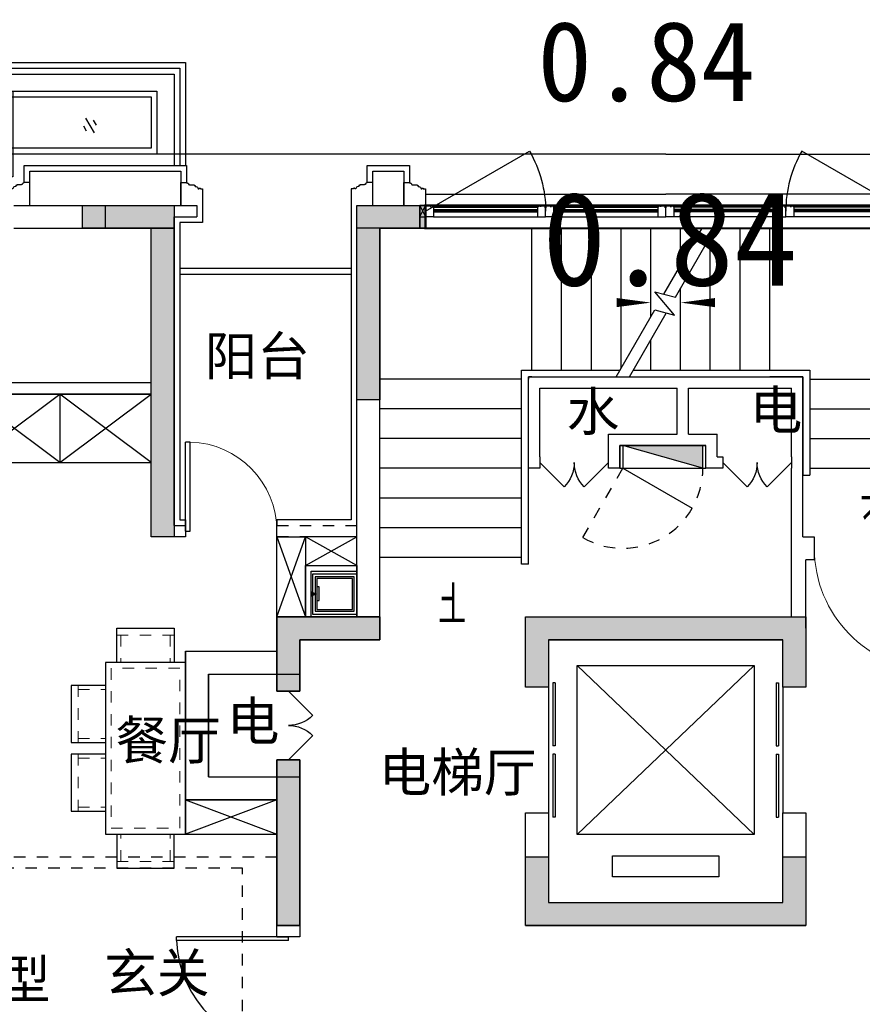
# Model space of a CAD drawing. Header units: millimetres. Extents: x 296296 to 297283, y 219875 to 220035.
# Tile 205 of 256: x 297103 to 297111, y 220011 to 220020. Entities that reach past the tile are written whole.
import ezdxf

# ---------------------------------------------------------------- set-up
doc = ezdxf.new("R2010")
doc.units = ezdxf.units.MM
for name, pattern in [('185洋房-中间套-1F南入（报建版）-旧规$0$DASH', [0.35, 0.25, -0.1]), ('185洋房-中间套-1F南入（报建版）-旧规$0$洋房户型$0$_DASH', [0.6, 0.4, -0.2]), ('185洋房-中间套-1F南入（报建版）-旧规$0$洋房户型$0$DASH', [0.35, 0.25, -0.1]), ('CONTINOUS', [0]), ('DASH', [0.35, 0.25, -0.1]), ('洋房核心筒（1F南入）$0$洋房核心筒（1F南入）$0$DASH', [0.35, 0.25, -0.1])]:
    doc.linetypes.add(name, pattern=pattern)
doc.layers.add('$面积结果', color=7, linetype='Continuous')
doc.layers.add('面积线', color=6, linetype='Continuous')
doc.layers.add('面校面积', color=1, linetype='CONTINOUS', lineweight=0)
doc.styles.add('dw', font='simhei.ttf')
doc.styles.get("Standard").update_dxf_attribs({"font": 'arial.ttf'})
doc.styles.add('洋房核心筒（1F南入）$0$_TCH_DIM', font='SIMPLEX', dxfattribs={"bigfont": 'GBCBIG'})

# ---------------------------------------------------------------- blocks, each defined once
blk = doc.blocks.new('*U946')
blk.add_hatch(color=253).paths.add_polyline_path([(0, 200), (700, 0), (0, 0)])
at = {"color": 253, "linetype": '洋房核心筒（1F南入）$0$洋房核心筒（1F南入）$0$DASH'}
blk.add_line((1050, 806.2), (700, 200), dxfattribs=at)
at = {"color": 253}
for p, q in [((700, 200), (93.8, 550)), ((0, 200), (0, 0)), ((700, 200), (0, 200)), ((0, 200), (700, 0)), ((700, 0), (700, 200)), ((0, 0), (700, 0))]:
    blk.add_line(p, q, dxfattribs=at)
at = {"color": 253, "linetype": '洋房核心筒（1F南入）$0$洋房核心筒（1F南入）$0$DASH'}
blk.add_arc((700, 200), 700, 60, 180, dxfattribs=at)
blk = doc.blocks.new('*U950')
at = {"color": 253}
for points in [[(7670, 815), (7670, 900), (7600, 900), (7600, 820), (7605, 820), (7605, 800), (7640, 800), (7640, 810), (7650, 810), (7650, 800), (7660, 800)], [(8580, 815), (8580, 900), (8650, 900), (8650, 820), (8645, 820), (8645, 800), (8610, 800), (8610, 810), (8600, 810), (8600, 800), (8590, 800)]]:
    blk.add_lwpolyline(points, close=True, dxfattribs=at)
for points in [[(7670, 900), (8580, 900)], [(7660, 800), (8590, 800)], [(7670, 855), (8580, 855)], [(7670, 845), (8580, 845)], [(7670, 835), (8580, 835)], [(7670, 815), (8580, 815)]]:
    blk.add_lwpolyline(points, dxfattribs=at)
blk = doc.blocks.new('洋房核心筒（1F南入）$0$seyesryhertyheryetrye')
at = {"color": 253}
blk.add_lwpolyline([(22072.7, 23949.6), (22022.7, 23949.6), (22022.7, 23849.6), (22072.7, 23849.6)], close=True, dxfattribs=at)
for points in [[(22022.7, 23849.6), (22072.7, 23949.6)], [(22022.7, 23949.6), (22072.7, 23849.6)]]:
    blk.add_lwpolyline(points, dxfattribs=at)
blk = doc.blocks.new('洋房核心筒（1F南入）$0$$DorLib2D$00000001')
at = {"color": 253}
for p, q in [((0.45, 0.975), (0.5, 0.975)), ((0.45, 0), (0.45, 0.975)), ((0.5, 0), (0.5, 0.975)), ((0.5, 0), (0.45, 0))]:
    blk.add_line(p, q, dxfattribs=at)
at = {"color": 253, "lineweight": 13}
blk.add_arc((0.475, 0), 0.975, 91.46928, 180, dxfattribs=at)
blk = doc.blocks.new('洋房核心筒（1F南入）$0$$DORLIB2D$00000127')
at = {"color": 253}
for points in [[(-0.5333, 0.7949), (-0.5333, 0.6904)], [(-0.0333, 0.7949), (-0.5333, 0.7949)], [(-0.0333, 0.7949), (-0.0333, 0.6904)], [(0.5333, 0.7949), (0.0333, 0.7949)], [(0.0333, 0.7949), (0.0333, 0.6904)], [(0.5333, 0.7949), (0.5333, 0.6904)], [(-0.0333, 0.6904), (-0.5333, 0.6904)], [(0.5333, 0.6904), (0.0333, 0.6904)], [(0.5, 0.5), (-0.5, 0.5)]]:
    blk.add_lwpolyline(points, dxfattribs=at)
blk = doc.blocks.new('洋房核心筒（1F南入）$0$洋房核心筒（1F南入）$0$$DorLib2D$00000116')
at = {"color": 253}
for p, q in [((-0.5, 0), (-0.146, 0.354)), ((0.5, 0), (0.146, 0.354))]:
    blk.add_line(p, q, dxfattribs=at)
for centre, start, end in [((-0.5, 0), 0, 45), ((0.5, 0), 135, 180)]:
    blk.add_arc(centre, 0.5, start, end, dxfattribs=at)
blk = doc.blocks.new('洋房核心筒（1F南入）')
at = {"color": 253}
for p, q in [((18800, 13400), (18250, 13400)), ((18250, 13200), (18250, 13400)), ((18800, 9800), (18800, 13400)), ((15190, 13200), (13600, 13200)), ((15667, 13200), (15190, 13200)), ((15190, 11960), (15190, 13200)), ((15450, 11960), (15450, 13200)), ((16015, 12597.1), (15667, 13200)), ((17270, 13200), (15782.4, 13200)), ((16115, 12623.9), (15782.4, 13200)), ((15970, 12875.1), (15970, 13200)), ((16230, 12424.8), (16230, 13200)), ((16490, 11974.5), (16490, 13200)), ((16750, 11960), (16750, 13200)), ((17010, 11960), (17010, 13200)), ((17270, 11960), (17270, 13200)), ((18600, 13200), (17270, 13200)), ((18600, 13200), (18250, 13200)), ((18600, 9600), (18600, 13200)), ((18600, 11880), (18600, 13200)), ((15710, 11960), (15710, 13125.5)), ((15970, 11960), (15970, 12675.1)), ((16195.4, 12645.4), (16015, 12597.1)), ((16022.5, 12439.4), (16195.4, 12645.4)), ((16194.9, 12485.6), (16022.5, 12439.4)), ((16417.5, 11900), (16094.9, 12458.8)), ((16533, 11900), (16194.9, 12485.6)), ((16230, 11960), (16230, 12224.8)), ((16382.9, 11960), (14840, 11960)), ((14840, 11960), (14840, 11040)), ((16417.5, 11900), (14900, 11900)), ((14900, 11900), (14900, 11040)), ((14900, 11900), (14903.9, 11900)), ((14900, 11880), (14900, 11900)), ((14900, 11200), (14900, 11900)), ((15900, 11900), (14900, 11900)), ((14903.9, 11900), (15190, 11900)), ((16417.5, 11900), (15190, 11900)), ((17300, 11900), (15900, 11900)), ((17360, 11960), (16498.4, 11960)), ((17300, 11900), (16533, 11900)), ((17270, 11900), (16533, 11900)), ((17270, 11900), (17300, 11900)), ((17300, 11100), (17300, 11900)), ((17300, 10260), (17300, 11900)), ((17300, 11900), (17300, 11880)), ((17360, 10260), (17360, 11960)), ((14840, 11880), (13600, 11880)), ((14900, 11880), (14900, 11100)), ((17300, 10320), (17300, 11880)), ((17300, 11880), (17300, 11880)), ((17360, 11880), (18600, 11880)), ((18600, 10320), (18600, 11880)), ((15000, 11200), (15000, 11800)), ((15900, 11800), (15000, 11800)), ((15900, 11400), (15900, 11800)), ((17200, 11800), (16000, 11800)), ((16000, 11400), (16000, 11800)), ((17200, 11200), (17200, 11800)), ((14840, 11620), (13600, 11620)), ((17360, 11620), (18600, 11620)), ((15650, 11200), (15650, 11400)), ((15900, 11400), (15650, 11400)), ((16600, 11400), (16000, 11400)), ((16600, 11200), (16600, 11400)), ((14840, 11360), (13600, 11360)), ((15750, 11100), (15750, 11300)), ((15900, 11300), (15750, 11300)), ((16500, 11300), (15900, 11300)), ((16500, 11100), (16500, 11300)), ((17360, 11360), (18600, 11360)), ((14900, 10500), (14900, 11200)), ((15000, 11200), (15000, 11100)), ((15650, 11200), (15600, 11200)), ((15600, 11200), (15600, 11100)), ((16600, 11100), (16600, 11200)), ((17200, 11200), (17200, 11100)), ((14840, 11100), (13600, 11100)), ((14900, 11040), (14840, 11040)), ((15000, 10400), (15000, 11100)), ((15600, 11100), (15750, 11100)), ((16500, 11100), (16600, 11100)), ((17200, 11100), (17300, 11100)), ((17360, 11100), (18600, 11100)), ((17360, 10840), (18600, 10840)), ((17360, 10580), (18600, 10580)), ((14900, 10500), (14800, 10500)), ((14800, 10500), (14800, 10300)), ((15000, 9800), (15000, 10400)), ((14800, 10300), (14875, 10300)), ((14875, 9700), (14875, 10300)), ((17300, 10260), (17360, 10260)), ((17360, 10320), (18600, 10320)), ((17325, 9800), (15000, 9800)), ((17325, 9185), (17325, 9800)), ((19500, 9800), (18800, 9800)), ((19500, 9800), (19500, 9500)), ((14875, 9700), (14875, 9185)), ((17125, 9600), (15075, 9600)), ((15075, 9185), (15075, 9600)), ((17125, 9600), (17125, 9185)), ((19300, 9600), (18600, 9600)), ((19300, 9600), (19300, 9400)), ((20300, 9500), (19500, 9500)), ((20300, 9500), (20300, 8200)), ((19300, 9400), (19300, 9150)), ((16875, 9375), (15325, 9375)), ((15325, 9375), (15325, 7895)), ((16875, 7895), (15325, 9375)), ((16875, 9375), (15325, 7895)), ((16875, 7895), (16875, 9375)), ((20100, 9300), (19500, 9300)), ((19500, 9150), (19500, 9300)), ((20100, 9300), (20100, 8400)), ((14875, 9185), (15075, 9185)), ((17125, 9185), (17325, 9185)), ((19300, 9150), (19500, 9150)), ((19500, 8550), (19300, 8550)), ((19300, 8550), (19300, 8300)), ((19500, 8400), (19500, 8550)), ((20100, 8400), (19500, 8400)), ((19300, 8300), (19300, 7000)), ((20300, 8200), (19500, 8200)), ((19500, 7000), (19500, 8200)), ((15075, 8085), (14875, 8085)), ((14875, 8085), (14875, 7100)), ((15075, 7300), (15075, 8085)), ((17325, 8085), (17125, 8085)), ((17125, 8085), (17125, 7300)), ((17325, 7100), (17325, 8085)), ((15325, 7895), (16875, 7895)), ((16565, 7710), (15635, 7710)), ((15635, 7710), (15635, 7525)), ((16565, 7525), (16565, 7710)), ((15635, 7525), (16565, 7525)), ((17125, 7300), (15075, 7300)), ((17325, 7100), (14875, 7100)), ((19300, 7000), (19500, 7000))]:
    blk.add_line(p, q, dxfattribs=at)
at = {"color": 253, "linetype": 'DASH'}
blk.add_line((19500, 7000), (19300, 7000), dxfattribs=at)
at = {"color": 253}
for points, format in [([(14000, 13350), (14909.3, 13875, -0.131652), (15050, 13350, -0.246442)], "xyb"), ([(18200, 13350), (17290.7, 13875, 0.131652), (17150, 13350, 0.246442)], "xyb"), ([(14250, 10970, 0, 0, 0), (14250, 12550, 0, 0, 0), (15970, 12550, 0, 80, 0), (15670, 12550, 0, 0, 0)], "xyseb"), ([(17950, 10190, 0, 0, 0), (17950, 12550, 0, 0, 0), (16230, 12550, 0, 80, 0), (16530, 12550, 0, 0, 0)], "xyseb")]:
    blk.add_lwpolyline(points, format=format, dxfattribs=at)
blk.add_lwpolyline([(13950, 13200), (18250, 13200)], dxfattribs=at)
blk.add_lwpolyline([(15750, 11300), (16500, 11300), (16500, 11100), (15750, 11100)], close=True, dxfattribs=at)
at = {"color": 253, "xscale": -1, "rotation": 180}
for name, p in [('*U950', (6400, 14200)), ('*U950', (7450, 14200)), ('*U946', (15775, 11300))]:
    blk.add_blockref(name, p, dxfattribs=at)
at = {"color": 253, "rotation": 180}
for p in [(24750, 14200), (25800, 14200)]:
    blk.add_blockref('*U950', p, dxfattribs=at)
at = {"color": 253, "xscale": -1}
blk.add_blockref('洋房核心筒（1F南入）$0$seyesryhertyheryetrye', (40272.7, -10549.6), dxfattribs=at)
at = {"color": 253}
for name, p, xscale, yscale, zscale, rotation in [('洋房核心筒（1F南入）$0$洋房核心筒（1F南入）$0$$DorLib2D$00000116', (15300, 11150), 600, 600, 100, 179.9999999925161), ('洋房核心筒（1F南入）$0$洋房核心筒（1F南入）$0$$DorLib2D$00000116', (16900, 11150), 600, 600, 100, 179.9999999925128), ('洋房核心筒（1F南入）$0$$DorLib2D$00000001', (14250, 10400), 1100, 1100, 200, 180), ('洋房核心筒（1F南入）$0$$DORLIB2D$00000127', (14975, 8635), 1100, -200, 200, 89.99999999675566), ('洋房核心筒（1F南入）$0$$DORLIB2D$00000127', (17225, 8635), 1100, 200, 200, 89.99999999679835), ('洋房核心筒（1F南入）$0$洋房核心筒（1F南入）$0$$DorLib2D$00000116', (19400, 8850), -600, -600, 200, 269.9999999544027)]:
    blk.add_blockref(name, p, dxfattribs=dict(at, xscale=xscale, yscale=yscale, zscale=zscale, rotation=rotation))
at = {"color": 253, "style": '洋房核心筒（1F南入）$0$_TCH_DIM'}
for s, p in [('下', (14155, 10515)), ('上', (17845.7, 9735))]:
    blk.add_text(s, height=337.6, dxfattribs=at).set_placement(p)
blk = doc.blocks.new('qAEWTW4ygrewyhreyteutu')
blk.add_hatch(color=253).paths.add_polyline_path([(993974.9, 192958.4), (993974.9, 190058.4), (993774.9, 190058.4), (993774.9, 192758.4), (993174.9, 192758.4), (993174.9, 192958.4)])
for points in [[(995774.9, 192758.4), (995774.9, 191258.4), (995574.9, 191258.4), (995574.9, 192958.4), (996174.9, 192958.4), (996174.9, 192758.4)], [(999499.9, 189358.4), (999499.9, 188743.4), (999299.9, 188743.4), (999299.9, 189158.4), (997249.9, 189158.4), (997249.9, 188743.4), (997049.9, 188743.4), (997049.9, 189358.4)], [(999499.9, 187258.4), (999499.9, 186658.4), (997049.9, 186658.4), (997049.9, 187258.4), (997249.9, 187258.4), (997249.9, 186858.4), (999299.9, 186858.4), (999299.9, 187258.4)]]:
    blk.add_hatch(color=253).paths.add_polyline_path(points, flags=0)
h = blk.add_hatch(color=253)
h.paths.add_polyline_path([(994874.9, 188108.4), (995074.9, 188108.4), (995074.9, 186658.4), (994874.9, 186658.4)])
h.paths.add_polyline_path([(995074.9, 188708.4), (994874.9, 188708.4), (994874.9, 189358.4), (995774.9, 189358.4), (995774.9, 189158.4), (995074.9, 189158.4)])
at = {"color": 253}
for points in [[(993974.9, 192958.4), (993974.9, 190058.4), (993774.9, 190058.4), (993774.9, 192758.4), (993174.9, 192758.4), (993174.9, 192958.4), (993974.9, 192958.4)], [(995774.9, 192758.4), (995774.9, 191258.4), (995574.9, 191258.4), (995574.9, 192958.4), (996174.9, 192958.4), (996174.9, 192758.4), (995774.9, 192758.4)], [(994874.9, 188708.4), (994874.9, 189358.4), (995774.9, 189358.4), (995774.9, 189158.4), (995074.9, 189158.4), (995074.9, 188708.4)], [(999499.9, 189358.4), (999499.9, 188743.4), (999299.9, 188743.4), (999299.9, 189158.4), (997249.9, 189158.4), (997249.9, 188743.4), (997049.9, 188743.4), (997049.9, 189358.4), (999499.9, 189358.4)], [(994874.9, 188108.4), (995074.9, 188108.4), (995074.9, 186658.4), (994874.9, 186658.4)], [(999499.9, 187258.4), (999499.9, 186658.4), (997049.9, 186658.4), (997049.9, 187258.4), (997249.9, 187258.4), (997249.9, 186858.4), (999299.9, 186858.4), (999299.9, 187258.4), (999499.9, 187258.4)]]:
    blk.add_lwpolyline(points, close=True, dxfattribs=at)
blk = doc.blocks.new('dzuerujfysiktuykluyikyuj')
h = blk.add_hatch()
h.set_pattern_fill('钢筋混凝土', color=253, scale=100)
h.set_pattern_definition([(45, (0, 0), (-176.776695, 176.776695), []), (50, (0, 0), (717.26018, -62.75213), [75, -825]), (355, (0, 0), (-138.75133, 752.19213), [60, -660]), (100.4514, (59.8, -5.2), (578.5094, 689.43954), [63.7402, -701.1421]), (46.1842, (0, 200), (1067.24105, -165.519), [112.5, -1237.5]), (96.6356, (88.9, 186.2), (934.6627, 974.1179), [95.6103, -1051.713]), (351.1842, (0, 200), (934.6619, 974.1186), [90, -990]), (21, (100, 150), (596.90705, -402.6189), [75, -825]), (326, (100, 150), (243.31533, 725.15005), [60, -660]), (71.4514, (149.74, 116.45), (840.22263, 322.5305), [63.7402, -701.1421]), (37.5, (0, 0), (12.159855, 332.893854), [0, -652, 0, -670, 0, -662.5]), (7.5, (0, 0), (263.06954, 394.41171), [0, -382, 0, -637, 0, -252.5]), (327.5, (-223, 0), (533.822436, -22.55487), [0, -250, 0, -780, 0, -1035]), (317.5, (-323, 0), (583.18617, 100.10498), [0, -325, 0, -518, 0, -735])])
h.paths.add_polyline_path([(1106524.9, 389058.4), (1106524.9, 387258.4), (1106274.9, 387258.4), (1106274.9, 389058.4)])
h.paths.add_polyline_path([(1120674.9, 389058.4), (1120674.9, 387258.4), (1120424.9, 387258.4), (1120424.9, 389058.4)])
h.paths.add_polyline_path([(1088474.9, 389058.4), (1088474.9, 387258.4), (1088224.9, 387258.4), (1088224.9, 389058.4)])
h.paths.add_polyline_path([(1138724.9, 389058.4), (1138724.9, 387258.4), (1138474.9, 387258.4), (1138474.9, 389058.4)])
h.paths.add_polyline_path([(1113574.9, 387858.4), (1113574.9, 384858.4), (1113374.9, 384858.4), (1113374.9, 387858.4)])
h.paths.add_polyline_path([(1143674.9, 392958.4), (1143674.9, 391158.4), (1143474.9, 391158.4), (1143474.9, 392758.4), (1143174.9, 392758.4), (1143174.9, 392958.4)])
h.paths.add_polyline_path([(1083474.9, 392758.4), (1083474.9, 391158.4), (1083274.9, 391158.4), (1083274.9, 392958.4), (1083774.9, 392958.4), (1083774.9, 392758.4)])
h.paths.add_polyline_path([(1127074.9, 392758.4), (1127074.9, 391258.4), (1126874.9, 391258.4), (1126874.9, 392958.4), (1127424.9, 392958.4), (1127424.9, 392758.4)])
h.paths.add_polyline_path([(1100074.9, 392958.4), (1100074.9, 391258.4), (1099874.9, 391258.4), (1099874.9, 392758.4), (1099524.9, 392758.4), (1099524.9, 392958.4)])
h.paths.add_polyline_path([(1132274.9, 392958.4), (1132274.9, 391258.4), (1132074.9, 391258.4), (1132074.9, 392758.4), (1131724.9, 392758.4), (1131724.9, 392958.4)])
h.paths.add_polyline_path([(1094874.9, 392758.4), (1094874.9, 391258.4), (1094674.9, 391258.4), (1094674.9, 392958.4), (1095224.9, 392958.4), (1095224.9, 392758.4)])
h.paths.add_polyline_path([(1113974.9, 380258.4), (1113974.9, 380058.4), (1113374.9, 380058.4), (1113374.9, 381858.4), (1113574.9, 381858.4), (1113574.9, 380258.4)])
h.paths.add_polyline_path([(1145774.9, 392358.4), (1145774.9, 390658.4), (1145574.9, 390658.4), (1145574.9, 392158.4), (1145124.9, 392158.4), (1145124.9, 392358.4)])
h.paths.add_polyline_path([(1081374.9, 392158.4), (1081374.9, 390658.4), (1081174.9, 390658.4), (1081174.9, 392358.4), (1081824.9, 392358.4), (1081824.9, 392158.4)])
h.paths.add_polyline_path([(1141974.9, 380058.4), (1141974.9, 379458.4), (1141174.9, 379458.4), (1141174.9, 379658.4), (1141774.9, 379658.4), (1141774.9, 380258.4), (1142724.9, 380258.4), (1142724.9, 380058.4)])
h.paths.add_polyline_path([(1109774.9, 380058.4), (1109774.9, 379458.4), (1108974.9, 379458.4), (1108974.9, 379658.4), (1109574.9, 379658.4), (1109574.9, 380258.4), (1110524.9, 380258.4), (1110524.9, 380058.4)])
h.paths.add_polyline_path([(1117974.9, 379658.4), (1117974.9, 379458.4), (1117174.9, 379458.4), (1117174.9, 380058.4), (1116424.9, 380058.4), (1116424.9, 380258.4), (1117374.9, 380258.4), (1117374.9, 379658.4)])
h.paths.add_polyline_path([(1085774.9, 379658.4), (1085774.9, 379458.4), (1084974.9, 379458.4), (1084974.9, 380058.4), (1084224.9, 380058.4), (1084224.9, 380258.4), (1085174.9, 380258.4), (1085174.9, 379658.4)])
h.paths.add_polyline_path([(1115674.9, 392758.4), (1115674.9, 391158.4), (1115474.9, 391158.4), (1115474.9, 392158.4), (1115174.9, 392158.4), (1115174.9, 392358.4), (1115474.9, 392358.4), (1115474.9, 392958.4), (1115974.9, 392958.4), (1115974.9, 392758.4)])
h.paths.add_polyline_path([(1111474.9, 392158.4), (1111474.9, 391158.4), (1111274.9, 391158.4), (1111274.9, 392758.4), (1110974.9, 392758.4), (1110974.9, 392958.4), (1111474.9, 392958.4), (1111474.9, 392358.4), (1111774.9, 392358.4), (1111774.9, 392158.4)])
h.paths.add_polyline_path([(1130799.9, 387258.4), (1130799.9, 386658.4), (1128349.9, 386658.4), (1128349.9, 387258.4), (1128549.9, 387258.4), (1128549.9, 386858.4), (1130599.9, 386858.4), (1130599.9, 387258.4)])
h.paths.add_polyline_path([(1098599.9, 387258.4), (1098599.9, 386658.4), (1096149.9, 386658.4), (1096149.9, 387258.4), (1096349.9, 387258.4), (1096349.9, 386858.4), (1098399.9, 386858.4), (1098399.9, 387258.4)])
h.paths.add_polyline_path([(1128549.9, 389158.4), (1128549.9, 388743.4), (1128349.9, 388743.4), (1128349.9, 389358.4), (1130799.9, 389358.4), (1130799.9, 388743.4), (1130599.9, 388743.4), (1130599.9, 389158.4)])
h.paths.add_polyline_path([(1098599.9, 389358.4), (1098599.9, 388743.4), (1098399.9, 388743.4), (1098399.9, 389158.4), (1096349.9, 389158.4), (1096349.9, 388743.4), (1096149.9, 388743.4), (1096149.9, 389358.4)])
h.paths.add_polyline_path([(1125274.8, 392958.4), (1125274.8, 390058.4), (1125074.8, 390058.4), (1125074.8, 392758.4), (1124674.9, 392758.4), (1124674.9, 392958.4)])
h.paths.add_polyline_path([(1101874.9, 392758.4), (1101874.9, 390058.4), (1101674.9, 390058.4), (1101674.9, 392958.4), (1102274.9, 392958.4), (1102274.9, 392758.4)])
h.paths.add_polyline_path([(1093074.9, 392958.4), (1093074.9, 390058.4), (1092874.9, 390058.4), (1092874.9, 392758.4), (1092474.9, 392758.4), (1092474.9, 392958.4)])
h.paths.add_polyline_path([(1134074.9, 392758.4), (1134074.9, 390058.4), (1133874.9, 390058.4), (1133874.9, 392958.4), (1134474.9, 392958.4), (1134474.9, 392758.4)])
h.paths.add_polyline_path([(1145774.9, 383408.4), (1145774.9, 380058.4), (1145174.9, 380058.4), (1145174.9, 380258.4), (1145574.9, 380258.4), (1145574.9, 383408.4)])
h.paths.add_polyline_path([(1081774.9, 380258.4), (1081774.9, 380058.4), (1081174.9, 380058.4), (1081174.9, 383408.4), (1081374.9, 383408.4), (1081374.9, 380258.4)])
h.paths.add_polyline_path([(1100774.9, 386658.4), (1100774.9, 388108.4), (1100574.9, 388108.4), (1100574.9, 386658.4)])
h.paths.add_polyline_path([(1100774.9, 388708.4), (1100774.9, 389358.4), (1099874.9, 389358.4), (1099874.9, 389158.4), (1100574.9, 389158.4), (1100574.9, 388708.4)])
h.paths.add_polyline_path([(1126374.9, 386658.4), (1126374.9, 388108.4), (1126174.9, 388108.4), (1126174.9, 386658.4)])
h.paths.add_polyline_path([(1126374.9, 388708.4), (1126374.9, 389158.4), (1127074.9, 389158.4), (1127074.9, 389358.4), (1126174.9, 389358.4), (1126174.9, 388708.4)])
h.paths.add_polyline_path([(1094174.9, 389158.4), (1094174.9, 386658.4), (1093974.9, 386658.4), (1093974.9, 389358.4), (1094874.9, 389358.4), (1094874.9, 389158.4)])
h.paths.add_polyline_path([(1132974.9, 389358.4), (1132974.9, 386658.4), (1132774.9, 386658.4), (1132774.9, 389158.4), (1132074.9, 389158.4), (1132074.9, 389358.4)])
h.paths.add_polyline_path([(1088474.9, 392958.4), (1088474.9, 392158.4), (1088074.9, 392158.4), (1088074.9, 392958.4)])
h.paths.add_polyline_path([(1106674.9, 392958.4), (1106674.9, 392158.4), (1106274.9, 392158.4), (1106274.9, 392958.4)])
h.paths.add_polyline_path([(1094174.9, 379658.4), (1094174.9, 379258.4), (1093474.9, 379258.4), (1093474.9, 379658.4)])
h.paths.add_polyline_path([(1101274.9, 379658.4), (1101274.9, 379258.4), (1100574.9, 379258.4), (1100574.9, 379658.4)])
h.paths.add_polyline_path([(1126374.9, 379658.4), (1126374.9, 379258.4), (1125674.9, 379258.4), (1125674.9, 379658.4)])
h.paths.add_polyline_path([(1133474.9, 379658.4), (1133474.9, 379258.4), (1132774.9, 379258.4), (1132774.9, 379658.4)])
h.paths.add_polyline_path([(1138874.9, 392958.4), (1138874.9, 392158.4), (1138474.9, 392158.4), (1138474.9, 392958.4)])
h.paths.add_polyline_path([(1120674.9, 392958.4), (1120674.9, 392158.4), (1120274.9, 392158.4), (1120274.9, 392958.4)])
at = {"color": 253}
for points in [[(1125274.8, 392958.4), (1125274.8, 390058.4), (1125074.8, 390058.4), (1125074.8, 392758.4), (1124674.9, 392758.4), (1124674.9, 392958.4), (1125274.8, 392958.4)], [(1127074.9, 392758.4), (1127074.9, 391258.4), (1126874.9, 391258.4), (1126874.9, 392958.4), (1127424.9, 392958.4), (1127424.9, 392758.4), (1127074.9, 392758.4)], [(1126374.9, 388708.4), (1126374.9, 389158.4), (1127074.9, 389158.4), (1127074.9, 389358.4), (1126174.9, 389358.4), (1126174.9, 388708.4), (1126374.9, 388708.4)], [(1128549.9, 389158.4), (1128549.9, 388743.4), (1128349.9, 388743.4), (1128349.9, 389358.4), (1130799.9, 389358.4), (1130799.9, 388743.4), (1130599.9, 388743.4), (1130599.9, 389158.4), (1128549.9, 389158.4)], [(1126374.9, 386658.4), (1126374.9, 388108.4), (1126174.9, 388108.4), (1126174.9, 386658.4), (1126374.9, 386658.4)], [(1130799.9, 387258.4), (1130799.9, 386658.4), (1128349.9, 386658.4), (1128349.9, 387258.4), (1128549.9, 387258.4), (1128549.9, 386858.4), (1130599.9, 386858.4), (1130599.9, 387258.4), (1130799.9, 387258.4)]]:
    blk.add_lwpolyline(points, close=True, dxfattribs=at)
blk = doc.blocks.new('eqrujhe5tjyrk6ryakyrkjyrautu')
at = {"color": 253}
for s, height, p in [('阳台', 337.59, (851442.5, 433472.5)), ('电', 337.6, (856209.5, 432999)), ('水', 337.6, (854609, 432986.5)), ('电', 337.6, (851636, 430277)), ('餐厅', 337.59, (850662, 430110.5)), ('电梯厅', 337.59, (852963.5, 429830)), ('户型', 337.59, (849174.5, 428017.5)), ('玄关', 337.59, (850564.5, 428074))]:
    blk.add_text(s, height=height, dxfattribs=at).set_placement(p)
blk = doc.blocks.new('*U1007')
at = {"color": 253}
blk.add_lwpolyline([(0, 160), (0, -40), (50, -40), (50, -37), (57, -37), (57, -34), (60, -34, 0.414214), (67, -27), (67, -24), (74, -24), (74, -21), (115, -21), (115, -16), (125, -16), (125, -6), (130, -6, 0.403991), (150, 15), (160, 15), (160, 12.5, 1), (170, 12.5), (170, 15), (190, 15), (190, 160)], format="xyb", dxfattribs=at)
blk = doc.blocks.new('185洋房外包（1F南入）-中间(东）-（报建版）')
at = {"color": 253, "linetype": 'Continuous'}
for p, q in [((10400, 13400), (11800, 13400)), ((11800, 13400), (12000, 13400)), ((12000, 13400), (12000, 13300)), ((11800, 13200), (11800, 13300)), ((11800, 13300), (12000, 13300)), ((10400, 13200), (11800, 13200))]:
    blk.add_line(p, q, dxfattribs=at)
at = {"color": 253}
for points in [[(16100, 13850), (0, 13850)], [(10490, 13600), (10490, 13750), (11910, 13750), (11910, 13600)], [(10540, 13400), (10540, 13700), (11860, 13700), (11860, 13400)], [(13490, 13600), (13490, 13750), (13860, 13750), (13860, 13600)], [(13540, 13400), (13540, 13700), (13810, 13700), (13810, 13400)], [(14000, 13500), (16100, 13500)]]:
    blk.add_lwpolyline(points, dxfattribs=at)
at = {"color": 253, "rotation": 180}
for p in [(10540, 13560), (13540, 13560)]:
    blk.add_blockref('*U1007', p, dxfattribs=at)
at = {"color": 253, "xscale": -1, "rotation": 180}
for p in [(11860, 13560), (13810, 13560)]:
    blk.add_blockref('*U1007', p, dxfattribs=at)
blk = doc.blocks.new('185洋房外包（1F南入）-东(报建版）')
at = {"color": 253}
for points in [[(16100, 13850), (30575, 13850), (30575, 13250), (32750, 13250), (32750, 11315), (33050, 11315), (33050, 3185), (32750, 3185), (32750, 50), (28875, 50), (28875, -850), (20600, -850), (20600, -1450), (18550, -1450)], [(18200, 13500), (16100, 13500)]]:
    blk.add_lwpolyline(points, dxfattribs=at)
blk = doc.blocks.new('dsrhuaetrdyheatytreytre1')
at = {"color": 253}
for points in [[(984074.9, 435308.4), (984074.9, 436208.4), (994074.9, 436208.4), (994074.9, 435308.4)], [(984124.9, 435308.4), (984124.9, 436158.4), (994024.9, 436158.4), (994024.9, 435308.4)], [(984174.9, 435308.4), (984174.9, 436108.4), (993974.9, 436108.4), (993974.9, 435308.4)], [(989834.9, 435458.4), (984374.9, 435458.4), (984374.9, 435908.4), (993774.9, 435908.4), (993774.9, 435458.4), (992514.9, 435458.4), (992514.9, 435258.4), (989834.9, 435258.4), (989834.9, 435458.4)], [(985689.9, 435958.4), (985689.9, 435408.4)], [(987054.9, 435958.4), (987054.9, 435408.4)], [(988419.9, 435958.4), (988419.9, 435408.4)], [(989784.9, 435958.4), (989784.9, 435408.4)], [(991174.9, 435958.4), (991174.9, 435208.4)], [(992564.9, 435958.4), (992564.9, 435408.4)], [(984972.4, 435723.4), (985047.4, 435593.5)], [(985040.7, 435705.1), (985065.7, 435661.8)], [(986337.4, 435723.4), (986412.4, 435593.5)], [(986405.7, 435705.1), (986430.7, 435661.8)], [(987702.4, 435723.4), (987777.4, 435593.5)], [(987770.7, 435705.1), (987795.7, 435661.8)], [(989067.4, 435723.4), (989142.4, 435593.5)], [(989135.7, 435705.1), (989160.7, 435661.8)], [(993199.9, 435723.4), (993274.9, 435593.5)], [(993268.2, 435705.1), (993293.2, 435661.8)], [(984954.1, 435655.1), (984979.1, 435611.8)], [(986319.1, 435655.1), (986344.1, 435611.8)], [(987684.1, 435655.1), (987709.1, 435611.8)], [(989049.1, 435655.1), (989074.1, 435611.8)], [(990407.5, 435648.4), (990482.5, 435518.5)], [(990475.8, 435630.1), (990500.8, 435586.8)], [(991807.5, 435648.4), (991882.5, 435518.5)], [(991875.8, 435630.1), (991900.8, 435586.8)], [(993181.6, 435655.1), (993206.6, 435611.8)], [(990389.2, 435580.1), (990414.2, 435536.8)], [(991789.2, 435580.1), (991814.2, 435536.8)]]:
    blk.add_lwpolyline(points, dxfattribs=at)
blk.add_lwpolyline([(989784.9, 435408.4), (984324.9, 435408.4), (984324.9, 435958.4), (993824.9, 435958.4), (993824.9, 435408.4), (992564.9, 435408.4), (992564.9, 435208.4), (989784.9, 435208.4)], close=True, dxfattribs=at)
blk = doc.blocks.new('185洋房-中间套-1F南入（报建版）-旧规$0$jj-yd')
at = {"color": 253}
blk.add_lwpolyline([(175, 0), (175, 390), (-175, 390), (-175, 0)], close=True, dxfattribs=at)
at = {"color": 253, "ltscale": 0.1}
for points in [[(150, 25), (150, 365), (-150, 365), (-150, 25)], [(150, 25), (150, 365), (-150, 365), (-150, 25)], [(135, 40), (135, 350), (-135, 350), (-135, 40)], [(135, 40), (135, 350), (-135, 350), (-135, 40)]]:
    blk.add_lwpolyline(points, close=True, dxfattribs=at)
blk.add_lwpolyline([(57.5, 40.3), (57.5, 60.3), (-62.5, 60.3), (-62.5, 40.3)], dxfattribs=at)
at = {"color": 253, "ltscale": 0.1, "extrusion": (-5.67911e-34, -3.47745e-50, -1)}
blk.add_lwpolyline([(0, 40, 0, 50, 0), (0, -10, 0, 0, 0)], format="xyseb", dxfattribs=at)
blk = doc.blocks.new('*U1328')
at = {"color": 253, "linetype": '185洋房-中间套-1F南入（报建版）-旧规$0$洋房户型$0$DASH', "lineweight": 13, "ltscale": 0.2}
for p, q in [((200, 240), (699.9, 240)), ((234.9, 240), (234.9, 0)), ((665, 240), (665, 0)), ((800, 240), (1299.9, 240)), ((834.9, 240), (834.9, 0)), ((1265, 240), (1265, 0)), ((-240, -600), (-240, -100.1)), ((-240, -135), (0, -135)), ((1740, -135), (1500, -135)), ((1740, -600), (1740, -100.1)), ((-240, -565.1), (0, -565.1)), ((1740, -565.1), (1500, -565.1))]:
    blk.add_line(p, q, dxfattribs=at)
at = {"color": 253, "ltscale": 300}
for points in [[(700, 0), (700, 300), (200, 300), (200, 0)], [(1300, 0), (1300, 300), (800, 300), (800, 0)], [(0, -100), (-300, -100), (-300, -600), (0, -600)], [(1500, -100), (1800, -100), (1800, -600), (1500, -600)]]:
    blk.add_lwpolyline(points, dxfattribs=at)
blk.add_lwpolyline([(0, -700), (1500, -700), (1500, 0), (0, 0)], close=True, dxfattribs=at)
at = {"color": 253, "linetype": '185洋房-中间套-1F南入（报建版）-旧规$0$洋房户型$0$DASH', "lineweight": 13, "ltscale": 0.3}
blk.add_lwpolyline([(50, -650), (1450, -650), (1450, -50), (50, -50)], close=True, dxfattribs=at)
blk = doc.blocks.new('*U1330')
at = {"color": 253}
for p, q in [((800, 150), (-800, 150)), ((-800, 150), (-800, -450)), ((-800, -450), (0, 150)), ((0, -450), (-800, 150)), ((0, 150), (0, -450)), ((0, 150), (0, -450)), ((0, -450), (800, 150)), ((800, -450), (0, 150)), ((800, -450), (800, 150)), ((-800, -450), (800, -450))]:
    blk.add_line(p, q, dxfattribs=at)
blk = doc.blocks.new('*U1334')
at = {"color": 253}
for p, q in [((400, 150), (-400, 150)), ((-400, 150), (-400, -150)), ((-400, 150), (400, -150)), ((400, 150), (-400, -150)), ((400, -150), (400, 150)), ((-400, -150), (400, -150))]:
    blk.add_line(p, q, dxfattribs=at)
blk = doc.blocks.new('185洋房-中间套-1F南入（报建版）-旧规$0$洋房户型$0$$DorLib2D$00000225')
at = {"color": 253}
for p, q in [((0.475, -0.0014), (0.475, 0.7521)), ((0.475, 0.7521), (0.5, 0.7521)), ((0.5, -0.0014), (0.5, 0.7521)), ((-0.5, 0), (-0.5, 0.252)), ((-0.475, 0.252), (-0.5, 0.252)), ((-0.475, 0), (-0.475, 0.252)), ((-0.475, 0), (-0.5, 0)), ((0.475, -0.0014), (0.5, -0.0014))]:
    blk.add_line(p, q, dxfattribs=at)
for centre, radius, start, end in [((0.5046, -0.0019), 0.7546, 92.24927, 179.72377), ((-0.5008, 0.0026), 0.2508, 359.78987, 84.09744)]:
    blk.add_arc(centre, radius, start, end, dxfattribs=at)
blk = doc.blocks.new('185洋房-中间套-1F南入（报建版）-旧规$0$洋房户型$0$$DorLib2D$00000001')
at = {"color": 253}
for p, q in [((0.45, 0.975), (0.5, 0.975)), ((0.45, 0), (0.45, 0.975)), ((0.5, 0), (0.5, 0.975)), ((0.5, 0), (0.45, 0))]:
    blk.add_line(p, q, dxfattribs=at)
at = {"color": 253, "lineweight": 13}
blk.add_arc((0.475, 0), 0.975, 91.4693, 180, dxfattribs=at)
blk = doc.blocks.new('185洋房-中间套-1F南入（报建版）-旧规')
at = {"color": 253, "linetype": 'Continuous'}
for p, q in [((18600, 10500), (18600, 13200)), ((18600, 13200), (18800, 13200)), ((18800, 10600), (18800, 13200)), ((20400, 11850), (20400, 13200)), ((20400, 13200), (20600, 13200)), ((20600, 11850), (20600, 13200)), ((20400, 10600), (20400, 11850)), ((22300, 11850), (20600, 11850)), ((22200, 11750), (20600, 11750)), ((20600, 10500), (20600, 11750)), ((18600, 9600), (18600, 10500)), ((18800, 9800), (18800, 10500)), ((19500, 9800), (18800, 9800)), ((19500, 9500), (19500, 9800)), ((19300, 9600), (18600, 9600)), ((19300, 9300), (19300, 9600)), ((20300, 9500), (19500, 9500)), ((20300, 8200), (20300, 9500)), ((20100, 9300), (19300, 9300)), ((20100, 8400), (20100, 9300)), ((19300, 8400), (19300, 7000)), ((20100, 8400), (19300, 8400)), ((19500, 7000), (19500, 8200)), ((20300, 8200), (19500, 8200)), ((19300, 7000), (19500, 7000))]:
    blk.add_line(p, q, dxfattribs=at)
at = {"color": 253, "linetype": '185洋房-中间套-1F南入（报建版）-旧规$0$DASH'}
for p, q in [((19500, 10600), (18800, 10600)), ((19500, 10500), (19500, 10600)), ((20400, 10600), (20300, 10600)), ((20300, 10600), (20300, 10500)), ((18800, 10500), (19500, 10500)), ((20300, 10500), (20600, 10500))]:
    blk.add_line(p, q, dxfattribs=at)
at = {"color": 253}
for points in [[(18850, 13400), (18850, 10650), (19500, 10650), (19500, 10600)], [(20150, 13400), (20150, 13250), (20350, 13250), (20350, 10650), (20300, 10650), (20300, 10600)], [(20350, 12850), (18850, 12850)], [(20350, 12800), (18850, 12800)], [(19250, 10250), (18800, 10500)], [(18800, 10250), (19250, 10500)], [(19500, 9800), (19250, 10500)], [(19500, 10500), (19250, 9800)]]:
    blk.add_lwpolyline(points, dxfattribs=at)
for points in [[(18800, 10500), (19250, 10500), (19250, 10250), (18800, 10250)], [(19250, 9800), (19500, 9800), (19500, 10500), (19250, 10500)], [(18800, 9800), (19250, 9800), (19250, 10250), (18800, 10250)], [(18800, 9800), (19200, 9800), (19200, 10200), (18800, 10200)]]:
    blk.add_lwpolyline(points, close=True, dxfattribs=at)
at = {"color": 253, "linetype": '185洋房-中间套-1F南入（报建版）-旧规$0$洋房户型$0$_DASH', "ltscale": 0.5}
blk.add_lwpolyline([(22200, 7700), (19500, 7700)], dxfattribs=at)
blk.add_lwpolyline([(19800, 7600), (24900, 7600), (24900, 2550), (19800, 2550)], close=True, dxfattribs=at)
at = {"color": 253, "xscale": -1}
for name, p in [('*U1330', (21400, 11600)), ('*U1334', (19900, 8050))]:
    blk.add_blockref(name, p, dxfattribs=at)
at = {"color": 253}
for name, p, xscale, yscale, zscale, rotation in [('185洋房-中间套-1F南入（报建版）-旧规$0$洋房户型$0$$DorLib2D$00000001', (19900, 10550), -800, -800, 100, 179.9999999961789), ('185洋房-中间套-1F南入（报建版）-旧规$0$洋房户型$0$$DorLib2D$00000225', (19400, 6350), 1300, -1300, 200, 90)]:
    blk.add_blockref(name, p, dxfattribs=dict(at, xscale=xscale, yscale=yscale, zscale=zscale, rotation=rotation))
at = {"color": 253, "extrusion": (0, 0, -1), "zscale": -1}
for name, p, rotation in [('185洋房-中间套-1F南入（报建版）-旧规$0$jj-yd', (-19190, 10000), 270), ('*U1328', (-21000, 7900), 90.00000000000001)]:
    blk.add_blockref(name, p, dxfattribs=dict(at, rotation=rotation))

msp = doc.modelspace()

# ---------------------------------------------------------------- linework, layer by layer
at = {"layer": '面积线', "color": 5, "const_width": 0.02}
msp.add_lwpolyline([(297106.8433, 220018.1336), (297111.0433, 220018.1336), (297111.0433, 220017.9336), (297106.8433, 220017.9336)], close=True, dxfattribs=at)

# ---------------------------------------------------------------- block references
at = {"yscale": 0.001, "zscale": 0.001}
for name, p, xscale in [('dsrhuaetrdyheatytreytre1', (296110.6684, 219583.1752), 0.001), ('185洋房外包（1F南入）-中间(东）-（报建版）', (297092.8433, 220004.7336), 0.001), ('洋房核心筒（1F南入）', (297125.0433, 220004.7336), -0.001), ('185洋房外包（1F南入）-东(报建版）', (297092.8433, 220004.7336), 0.001), ('qAEWTW4ygrewyhreyteutu', (296110.6684, 219825.1752), 0.001), ('dzuerujfysiktuykluyikyuj', (295979.3684, 219625.1752), 0.001), ('eqrujhe5tjyrk6ryakyrkjyrautu', (296253.4684, 219583.1752), 0.001)]:
    msp.add_blockref(name, p, dxfattribs=dict(at, xscale=xscale))

# ---------------------------------------------------------------- texts
at = {"layer": '$面积结果', "color": 5, "style": 'dw'}
msp.add_text('0.84', height=0.82066, dxfattribs=at).set_placement((297107.8646, 220017.4322))
at = {"layer": '面校面积', "color": 5, "style": 'dw'}
msp.add_text('0.84', height=0.7, dxfattribs=at).set_placement((297107.8221, 220019.0468))

# ---------------------------------------------------------------- next in the draw order: block references
at = {"xscale": -0.001, "yscale": 0.001, "zscale": 0.001}
msp.add_blockref('185洋房-中间套-1F南入（报建版）-旧规', (297125.0433, 220004.7336), dxfattribs=at)

doc.saveas('drawing.dxf')
